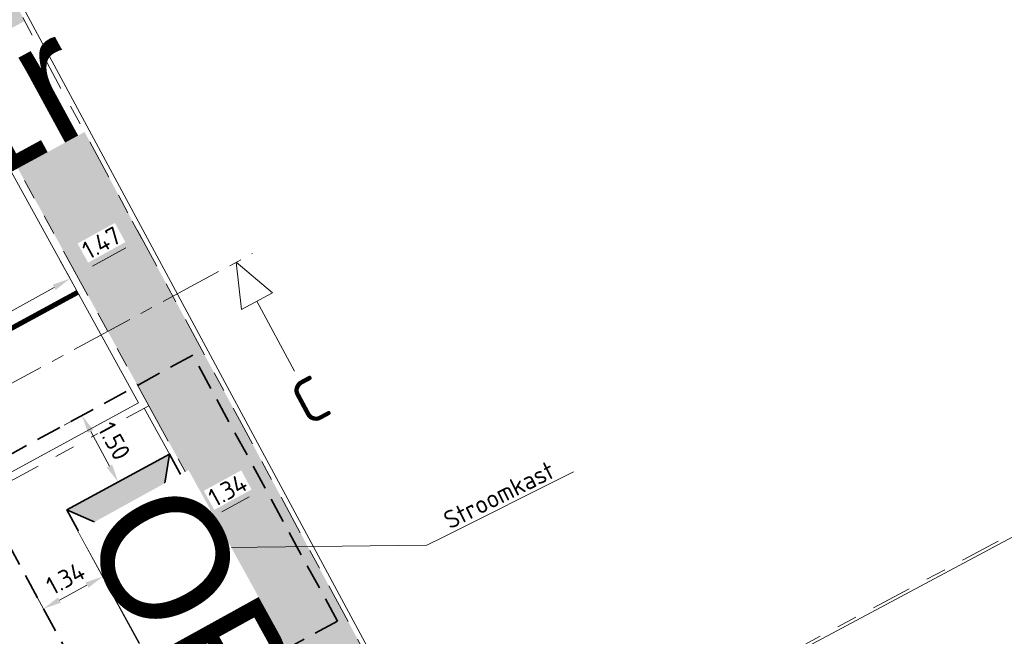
# Model space of a CAD drawing. Header units: metres. Extents: x 155090 to 155676, y 461362 to 461889.
# Tile 26 of 99: x 155202 to 155222, y 461631 to 461643. Entities that reach past the tile are written whole.
import ezdxf
from ezdxf import colors
from ezdxf.entities.mleader import LeaderData, LeaderLine
from ezdxf.enums import TextEntityAlignment as Align
from ezdxf.math import Vec2, Vec3

# ---------------------------------------------------------------- set-up
doc = ezdxf.new("R2018")
doc.units = ezdxf.units.M
for name, pattern in [('DASHDOT', [1, 0.5, -0.25, 0, -0.25]), ('DASHED', [0.75, 0.5, -0.25]), ('VH-OPSLUITBAND-SO', [10, 4, -2, 2, -2]), ('VH-TROTTOIRBAND_130-150', [15, 5, -2, 2, -2, 2, -2]), ('VW-5050_STREEP', [1, 0.5, -0.5]), ('ZZ-CENTER-SO', [8, 5, -1, 1, -1])]:
    doc.linetypes.add(name, pattern=pattern)
doc.layers.get('0').update_dxf_attribs({"lineweight": 18})
doc.layers.get('Defpoints').update_dxf_attribs({"lineweight": 18})
for name, color, linetype, lineweight in [('B-WE-VH-KANTOPSLUITING_OPSLUITBAND_60X200-G', 150, 'VH-OPSLUITBAND-SO', 18), ('N-WE-KL-DATA_CAI_KAST-G', 90, 'Continuous', 35), ('N-WE-VH-KANTOPSLUITING-T18', 10, 'Continuous', 18), ('N-WE-VH-KANTOPSLUITING_OPSLUITBAND_100X200-G', 150, 'VH-OPSLUITBAND-SO', 18), ('N-WE-VH-KANTOPSLUITING_TROTTOIRBAND_130 150X250-G', 210, 'VH-TROTTOIRBAND_130-150', 18), ('N-WE-VH-KANTOPSLUITING_VOORKANT_BAND-G', 50, 'Continuous', 18), ('N-WE-VW-MARKERING_DWARS_OVERSTEEK_KANALISATIESTREEP50_010-G', 7, 'VW-5050_STREEP', 18), ('X-XX-AL-M', 7, 'Continuous', 18), ('X-XX-AL-T18', 10, 'Continuous', 18), ('X-XX-AL-VERWIJZING-DWP-S', 7, 'Continuous', 18)]:
    doc.layers.add(name, color=color, linetype=linetype, lineweight=lineweight)
doc.layers.add('N-WE-GR-Groen-A-200', color=7, linetype='Continuous', lineweight=18, true_color=0x52a500)
doc.styles.add('NLCS-ISO', font='NLCS-ISO.ttf')
doc.styles.add('NLCS-ISO-M200-T18', font='NLCS-ISO.ttf', dxfattribs={"height": 0.36})
doc.dimstyles.new('NLCS-M200-T18-PIJL_L2_H1', dxfattribs={"dimscale": 0.2, "dimtxt": 2.5, "dimasz": 1.8, "dimexe": 2, "dimexo": 2, "dimgap": 0.7, "dimtad": 1, "dimzin": 0, "dimdsep": 46, "dimtxsty": 'NLCS-ISO-M200-T18', "dimcen": 0, "dimdle": 2, "dimclrd": 256, "dimclre": 256, "dimclrt": 10, "dimadec": 1, "dimazin": 0, "dimtfac": 1, "dimtdec": 3, "dimtofl": 0, "dimtmove": 0, "dimatfit": 3, "dimfxl": 2, "dimfxlon": 1, "dimtfillclr": 256, "dimtolj": 1, "dimtzin": 0, "dimlwd": -1, "dimlwe": -1, "dimarcsym": 0})
doc.dimstyles.new('NLCS-M200-T18-PIJL_L2_H2', dxfattribs={"dimscale": 0.2, "dimtxt": 0.36, "dimasz": 1.8, "dimexe": 2, "dimexo": 2, "dimgap": 0.7, "dimtad": 1, "dimzin": 0, "dimdsep": 46, "dimtxsty": 'NLCS-ISO-M200-T18', "dimcen": 0, "dimdle": 2, "dimclrd": 256, "dimclre": 256, "dimclrt": 10, "dimazin": 0, "dimtfac": 1, "dimtofl": 0, "dimtmove": 0, "dimatfit": 3, "dimfxl": 2, "dimfxlon": 1, "dimtfill": 1, "dimtfillclr": 256, "dimtolj": 1, "dimtzin": 0, "dimlwd": -1, "dimlwe": -1, "dimarcsym": 0})

# ---------------------------------------------------------------- blocks, each defined once
blk = doc.blocks.new('stroomkast')
h = blk.add_hatch(color=256)
h.dxf.hatch_style = 1
h.paths.add_polyline_path([(0.09, 3), (1.25, 1.5), (2.41, 3)])
h = blk.add_hatch(color=256)
h.dxf.hatch_style = 1
h.paths.add_polyline_path([(1.25, 1.5), (0.09, 0), (2.41, 0)])
at = {"linetype": 'DASHED'}
blk.add_lwpolyline([(3.75, -1.5), (3.75, 4.5), (-1.25, 4.5), (-1.25, -1.5)], close=True, dxfattribs=at)
blk.add_lwpolyline([(2.41, 0), (2.41, 3), (0.09, 3), (0.09, 0)], close=True)
at = {"flags": 128}
for points in [[(0.09, 3), (2.41, 0)], [(2.41, 3), (0.09, 0)]]:
    blk.add_lwpolyline(points, dxfattribs=at)
blk = doc.blocks.new('*U144')
at = {"lineweight": 30, "flags": 106}
blk.add_attdef('OB', text='', height=0.36, dxfattribs=at).set_placement((0, 0.1), align=Align.BOTTOM_CENTER)
blk = doc.blocks.new('*U51')
at = {"lineweight": 30, "flags": 106}
blk.add_attdef('OB', text='', height=0.36, dxfattribs=at).set_placement((0, 0.1), align=Align.BOTTOM_CENTER)
blk = doc.blocks.new('*U246')
for p, q in [((-0.946, -1.75), (-0.246, 0)), ((-0.246, 0), (0.454, -1.75)), ((29.637, -1.75), (30.337, 0)), ((30.337, 0), (31.037, -1.75)), ((0.454, -1.75), (-0.946, -1.75)), ((-0.246, -4.9), (-0.246, -1.75)), ((31.037, -1.75), (29.637, -1.75)), ((30.337, -4.9), (30.337, -1.75))]:
    blk.add_line(p, q)
at = {"linetype": 'ZZ-CENTER-SO', "ltscale": 0.5, "flags": 128}
blk.add_lwpolyline([(-0.946, 0), (31.073, 0)], dxfattribs=at)
at = {"color": 50, "lineweight": 35, "style": 'NLCS-ISO'}
for tag, p in [('DWP1', (-0.246, -5.338)), ('DWP2', (30.337, -5.338))]:
    blk.add_attdef(tag, text='', height=1.75, dxfattribs=at).set_placement(p, align=Align.TOP_CENTER)
blk = doc.blocks.new('*D253')
at = {"layer": 'Defpoints', "color": 0, "transparency": 16777216}
for p in [(155204.144, 461632.465), (155202.967, 461631.824), (155202.967, 461631.824)]:
    blk.add_point(p, dxfattribs=at)
at = {"layer": 'X-XX-AL-M', "transparency": 16777216}
for p, q in [((155204.144, 461632.465), (155203.953, 461632.816)), ((155203.828, 461632.293), (155203.284, 461631.997)), ((155202.967, 461631.824), (155202.776, 461632.176))]:
    blk.add_line(p, q, dxfattribs=at)
for points in [[(155203.8, 461632.346), (155203.857, 461632.24), (155204.144, 461632.465)], [(155203.255, 461632.049), (155203.312, 461631.944), (155202.967, 461631.824)]]:
    blk.add_solid(points, dxfattribs=at)
at = {"layer": 'X-XX-AL-M', "color": 10, "transparency": 16777216, "insert": (155203.403, 461632.426), "char_height": 0.36, "attachment_point": 5, "rotation": 28.548, "style": 'NLCS-ISO-M200-T18', "bg_fill": 3, "box_fill_scale": 1.1, "bg_fill_color": 256, "bg_fill_true_color": 13158600, "bg_fill_transparency": 0}
blk.add_mtext('\\A1;1.34', dxfattribs=at)
blk = doc.blocks.new('*D254')
at = {"layer": 'Defpoints', "color": 0, "transparency": 16777216}
for p in [(155207.359, 461634.214), (155207.378, 461634.18), (155206.201, 461633.54)]:
    blk.add_point(p, dxfattribs=at)
at = {"layer": 'X-XX-AL-M', "transparency": 16777216}
for p, q in [((155207.359, 461634.214), (155207.168, 461634.565)), ((155206.499, 461633.746), (155207.043, 461634.042)), ((155206.182, 461633.574), (155205.991, 461633.925))]:
    blk.add_line(p, q, dxfattribs=at)
for points in [[(155207.015, 461634.095), (155207.072, 461633.989), (155207.359, 461634.214)], [(155206.47, 461633.798), (155206.527, 461633.693), (155206.182, 461633.574)]]:
    blk.add_solid(points, dxfattribs=at)
at = {"layer": 'X-XX-AL-M', "color": 10, "transparency": 16777216, "insert": (155206.618, 461634.175), "char_height": 0.36, "attachment_point": 5, "rotation": 28.548, "style": 'NLCS-ISO-M200-T18', "bg_fill": 3, "box_fill_scale": 1.1, "bg_fill_color": 256, "bg_fill_true_color": 13158600, "bg_fill_transparency": 0}
blk.add_mtext('\\A1;1.34', dxfattribs=at)
blk = doc.blocks.new('*D255')
at = {"layer": 'Defpoints', "color": 0, "transparency": 16777216}
for p in [(155203.73, 461635.654), (155203.73, 461635.654), (155204.447, 461634.337)]:
    blk.add_point(p, dxfattribs=at)
at = {"layer": 'X-XX-AL-M', "transparency": 16777216}
for p, q in [((155203.73, 461635.654), (155203.378, 461635.463)), ((155204.275, 461634.653), (155203.902, 461635.338)), ((155204.447, 461634.337), (155204.095, 461634.146))]:
    blk.add_line(p, q, dxfattribs=at)
for points in [[(155203.954, 461635.367), (155203.849, 461635.31), (155203.73, 461635.654)], [(155204.327, 461634.682), (155204.222, 461634.624), (155204.447, 461634.337)]]:
    blk.add_solid(points, dxfattribs=at)
at = {"layer": 'X-XX-AL-M', "color": 10, "transparency": 16777216, "insert": (155204.369, 461635.149), "char_height": 0.36, "attachment_point": 5, "rotation": 298.548, "style": 'NLCS-ISO-M200-T18', "bg_fill": 3, "box_fill_scale": 1.1, "bg_fill_color": 256, "bg_fill_true_color": 13158600, "bg_fill_transparency": 0}
blk.add_mtext('\\A1;1.50', dxfattribs=at)
blk = doc.blocks.new('*D256')
at = {"layer": 'Defpoints', "color": 0, "transparency": 16777216}
for p in [(155205.88, 461631.702), (155206.597, 461630.384), (155206.597, 461630.384)]:
    blk.add_point(p, dxfattribs=at)
at = {"layer": 'X-XX-AL-M', "transparency": 16777216}
for p, q in [((155205.88, 461631.702), (155205.529, 461631.51)), ((155206.052, 461631.385), (155206.425, 461630.7)), ((155206.597, 461630.384), (155206.246, 461630.193))]:
    blk.add_line(p, q, dxfattribs=at)
for points in [[(155206.105, 461631.414), (155206, 461631.357), (155205.88, 461631.702)], [(155206.478, 461630.729), (155206.372, 461630.672), (155206.597, 461630.384)]]:
    blk.add_solid(points, dxfattribs=at)
at = {"layer": 'X-XX-AL-M', "color": 10, "transparency": 16777216, "insert": (155206.52, 461631.196), "char_height": 0.36, "attachment_point": 5, "rotation": 298.548, "style": 'NLCS-ISO-M200-T18', "bg_fill": 3, "box_fill_scale": 1.1, "bg_fill_color": 256, "bg_fill_true_color": 13158600, "bg_fill_transparency": 0}
blk.add_mtext('\\A1;1.50', dxfattribs=at)
blk = doc.blocks.new('*D435')
at = {"layer": 'Defpoints', "color": 0, "transparency": 16777216}
for p in [(155203.643, 461638.095), (155199.204, 461636.002), (155199.355, 461635.73)]:
    blk.add_point(p, dxfattribs=at)
at = {"layer": 'X-XX-AL-M', "transparency": 16777216}
for p, q in [((155203.493, 461638.368), (155203.3, 461638.718)), ((155203.178, 461638.194), (155199.52, 461636.176)), ((155199.204, 461636.002), (155199.011, 461636.352))]:
    blk.add_line(p, q, dxfattribs=at)
for points in [[(155203.149, 461638.247), (155203.207, 461638.142), (155203.493, 461638.368)], [(155199.491, 461636.229), (155199.549, 461636.124), (155199.204, 461636.002)]]:
    blk.add_solid(points, dxfattribs=at)
at = {"layer": 'X-XX-AL-M', "color": 10, "transparency": 16777216, "insert": (155201.194, 461637.465), "char_height": 0.36, "attachment_point": 5, "rotation": 28.8835, "style": 'NLCS-ISO-M200-T18', "bg_fill": 3, "box_fill_scale": 1.1, "bg_fill_color": 256, "bg_fill_true_color": 13158600, "bg_fill_transparency": 0}
blk.add_mtext('\\A1;4.90', dxfattribs=at)
blk = doc.blocks.new('*D438')
at = {"layer": 'Defpoints', "color": 0, "transparency": 16777216}
for p in [(155204.916, 461639.153), (155205.073, 461638.868), (155203.775, 461638.168)]:
    blk.add_point(p, dxfattribs=at)
at = {"layer": 'X-XX-AL-M', "transparency": 16777216}
for p, q in [((155204.916, 461639.153), (155204.723, 461639.503)), ((155203.94, 461638.614), (155204.601, 461638.979)), ((155203.624, 461638.44), (155203.431, 461638.791))]:
    blk.add_line(p, q, dxfattribs=at)
for points in [[(155204.572, 461639.031), (155204.63, 461638.926), (155204.916, 461639.153)], [(155203.911, 461638.667), (155203.969, 461638.562), (155203.624, 461638.44)]]:
    blk.add_solid(points, dxfattribs=at)
at = {"layer": 'X-XX-AL-M', "color": 10, "transparency": 16777216, "insert": (155204.116, 461639.077), "char_height": 0.36, "attachment_point": 5, "rotation": 28.8832, "style": 'NLCS-ISO-M200-T18', "bg_fill": 3, "box_fill_scale": 1.1, "bg_fill_color": 256, "bg_fill_true_color": 13158600, "bg_fill_transparency": 0}
blk.add_mtext('\\A1;1.47', dxfattribs=at)

msp = doc.modelspace()

# ---------------------------------------------------------------- hatches: boundary and pattern name
at = {"layer": 'N-WE-GR-Groen-A-200', "true_color": 0x7fff00, "transparency": 33554585}
h = msp.add_hatch(color=70, dxfattribs=at)
h.dxf.hatch_style = 1
h.paths.add_polyline_path([(155210.011, 461626.864), (155211.198, 461627.498), (155201.324, 461645.833), (155195.499, 461642.721), (155196.858, 461640.267), (155201.287, 461642.676)])

# ---------------------------------------------------------------- linework, layer by layer
at = {"layer": 'B-WE-VH-KANTOPSLUITING_OPSLUITBAND_60X200-G', "ltscale": 0.2, "flags": 128}
msp.add_lwpolyline([(155262.462, 461654.835), (155262.462, 461654.835), (155211.305, 461627.51)], dxfattribs=at)
at = {"layer": 'N-WE-VH-KANTOPSLUITING_OPSLUITBAND_100X200-G', "ltscale": 0.2, "flags": 128}
msp.add_lwpolyline([(155205.053, 461635.845), (155207.499, 461631.417)], dxfattribs=at)
at = {"layer": 'N-WE-VH-KANTOPSLUITING_TROTTOIRBAND_130 150X250-G', "ltscale": 0.2, "flags": 128}
msp.add_lwpolyline([(155206.414, 461624.793), (155210.059, 461626.777), (155207.499, 461631.417), (155203.109, 461629.029), (155200.667, 461633.459), (155205.055, 461635.847), (155201.287, 461642.676), (155196.858, 461640.266)], dxfattribs=at)
at = {"layer": 'N-WE-VH-KANTOPSLUITING_VOORKANT_BAND-G', "ltscale": 0.2, "flags": 128}
for points in [[(155205.552, 461624.495), (155209.855, 461626.836), (155207.44, 461631.214), (155203.05, 461628.826), (155200.462, 461633.519), (155204.851, 461635.906), (155202.436, 461640.284), (155201.228, 461642.473), (155196.93, 461640.135)], [(155204.965, 461635.797), (155207.411, 461631.369)]]:
    msp.add_lwpolyline(points, dxfattribs=at)
at = {"layer": 'N-WE-VW-MARKERING_DWARS_OVERSTEEK_KANALISATIESTREEP50_010-G', "ltscale": 0.4, "const_width": 0.1, "flags": 128}
msp.add_lwpolyline([(155203.647, 461638.097), (155199.341, 461635.755)], dxfattribs=at)

# ---------------------------------------------------------------- block references
at = {"layer": 'N-WE-KL-DATA_CAI_KAST-G', "rotation": 28.54802570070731}
msp.add_blockref('stroomkast', (155204.782, 461631.104), dxfattribs=at)
at = {"layer": 'N-WE-VH-KANTOPSLUITING-T18'}
ref = msp.add_blockref('*U144', (155197.298, 461640.506), dxfattribs=dict(at, xscale=0.7499999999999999, yscale=0.7499999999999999, zscale=0.7499999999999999, rotation=28.54838271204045))
lines = msp.add_mtext('vb1r', dxfattribs={"layer": '0', "insert": (155197.262, 461640.572), "char_height": 2.5, "attachment_point": 1, "rotation": 28.5484, "bg_fill": 3, "box_fill_scale": 1, "bg_fill_color": 256, "bg_fill_transparency": 0})
ref.add_attrib('OB', '', (155197.262, 461640.572), dxfattribs={"flags": 56}).embed_mtext(lines)
at = {"layer": 'X-XX-AL-VERWIJZING-DWP-S', "linetype": 'DASHDOT', "ltscale": 0.1, "xscale": 0.5, "yscale": 0.5, "zscale": 0.5, "rotation": 28.31077997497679}
msp.add_blockref('*U246', (155193.428, 461631.497), dxfattribs=at).add_auto_attribs({'DWP1': 'C', 'DWP2': 'C'})

# ---------------------------------------------------------------- leaders
at = {"layer": 'X-XX-AL-T18'}
ml = msp.add_multileader_mtext('Standard', dxfattribs=at)
ml.set_content('Stroomkast', color=256, style='NLCS-ISO-M200-T18')
ml.set_leader_properties(color=256, linetype='ByLayer', lineweight=-1)
ml.build(insert=Vec2(0, 0))
ml.multileader.update_dxf_attribs({"text_left_attachment_type": 5, "text_right_attachment_type": 5, "dogleg_length": 0.36, "arrow_head_size": 0.36})
ctx = ml.context
ctx.base_point, ctx.char_height, ctx.arrow_head_size, ctx.landing_gap_size, ctx.plane_origin, ctx.plane_x_axis, ctx.plane_y_axis = Vec3(155210.888, 461633.244), 0.36, 0.36, 0.18, Vec3(155205.085, 461632.976), Vec3(0.894543, 0.446983), Vec3(-0.446983, 0.894543)
ctx.left_attachment, ctx.right_attachment = 5, 5
notes = []
notes.append((ctx, [(0, (1, 1, 0), (155210.566, 461633.083), (0.894543, 0.446983), 0.36, [(0, [(155205.163, 461633.019)], 0, [])])]))
ctx.mtext.insert, ctx.mtext.text_direction, ctx.mtext.rotation, ctx.mtext.flow_direction = Vec3(155210.856, 461633.711), Vec3(0.894543, 0.446983), 0.463389, 5
for ctx, leaders in notes:
    for number, flags, end, landing, length, lines in leaders:
        leader = LeaderData()
        leader.index, (leader.has_last_leader_line, leader.has_dogleg_vector, leader.attachment_direction) = number, flags
        leader.last_leader_point, leader.dogleg_vector, leader.dogleg_length = Vec3(end), Vec3(landing), length
        for number, points, colour, breaks in lines:
            line = LeaderLine()
            line.index, line.vertices, line.color, line.breaks = number, Vec3.list(points), colors.encode_raw_color(colour), breaks
            leader.lines.append(line)
        ctx.leaders.append(leader)

# ---------------------------------------------------------------- next in the draw order: dimensions: what is measured, and where the dimension line sits
at = {"layer": 'X-XX-AL-M'}
for p1, p2, distance, picture, middle in [((155204.447, 461634.337), (155203.73, 461635.654), 0, '*D255', (155204.369, 461635.149)), ((155206.201, 461633.54), (155207.378, 461634.18), 0.038, '*D254', (155206.618, 461634.175)), ((155204.144, 461632.465), (155202.967, 461631.824), 0, '*D253', (155203.403, 461632.426)), ((155205.88, 461631.702), (155206.597, 461630.384), 0, '*D256', (155206.52, 461631.196))]:
    dim = msp.add_aligned_dim(p1=p1, p2=p2, distance=distance, dimstyle='NLCS-M200-T18-PIJL_L2_H2', override={"dimtxsty": 'NLCS-ISO-M200-T18', "dimtfill": 1}, dxfattribs=at)
    dim.commit()
    dim.dimension.update_dxf_attribs({"geometry": picture, "text_midpoint": middle})

# ---------------------------------------------------------------- next in the draw order: linework, layer by layer
at = {"layer": 'N-WE-VH-KANTOPSLUITING_OPSLUITBAND_100X200-G', "ltscale": 0.2, "flags": 128}
msp.add_lwpolyline([(155195.499, 461642.721), (155201.322, 461645.832), (155211.198, 461627.498), (155210.012, 461626.865)], dxfattribs=at)
at = {"layer": 'N-WE-VH-KANTOPSLUITING_VOORKANT_BAND-G', "ltscale": 0.2, "flags": 128}
for points in [[(155211.333, 461627.457), (155262.581, 461654.831), (155251.75, 461672.882), (155201.362, 461645.967)], [(155195.452, 461642.81), (155201.363, 461645.967), (155211.333, 461627.457), (155210.059, 461626.777)]]:
    msp.add_lwpolyline(points, dxfattribs=at)

# ---------------------------------------------------------------- next in the draw order: block references
at = {"layer": 'N-WE-VH-KANTOPSLUITING-T18'}
ref = msp.add_blockref('*U51', (155205.775, 461634.537), dxfattribs=dict(at, xscale=0.75, yscale=0.75, zscale=0.75, rotation=298.9157881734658))
lines = msp.add_mtext('OB10', dxfattribs={"layer": '0', "insert": (155205.841, 461634.573), "char_height": 2.5, "attachment_point": 1, "rotation": 298.9158, "bg_fill": 3, "box_fill_scale": 1, "bg_fill_color": 256, "bg_fill_transparency": 0})
ref.add_attrib('OB', '', (155205.841, 461634.573), dxfattribs={"flags": 4}).embed_mtext(lines)

# ---------------------------------------------------------------- next in the draw order: dimensions: what is measured, and where the dimension line sits
at = {"layer": 'X-XX-AL-M'}
dim = msp.add_aligned_dim(p1=(155203.643, 461638.095), p2=(155199.355, 461635.73), distance=-0.311, dimstyle='NLCS-M200-T18-PIJL_L2_H1', override={"dimtxsty": 'NLCS-ISO-M200-T18', "dimtfill": 1}, dxfattribs=at)
dim.commit()
dim.dimension.update_dxf_attribs({"geometry": '*D435', "text_midpoint": (155201.194, 461637.465)})

# ---------------------------------------------------------------- next in the draw order: dimensions: what is measured, and where the dimension line sits
dim = msp.add_linear_dim(base=(155204.916, 461639.153), p1=(155203.775, 461638.168), p2=(155205.073, 461638.868), angle=28.8832, dimstyle='NLCS-M200-T18-PIJL_L2_H1', override={"dimtxsty": 'NLCS-ISO-M200-T18', "dimtmove": 1, "dimtfill": 1}, dxfattribs=at)
dim.commit()
dim.dimension.update_dxf_attribs({"geometry": '*D438', "text_midpoint": (155204.116, 461639.077)})

doc.saveas('drawing.dxf')
